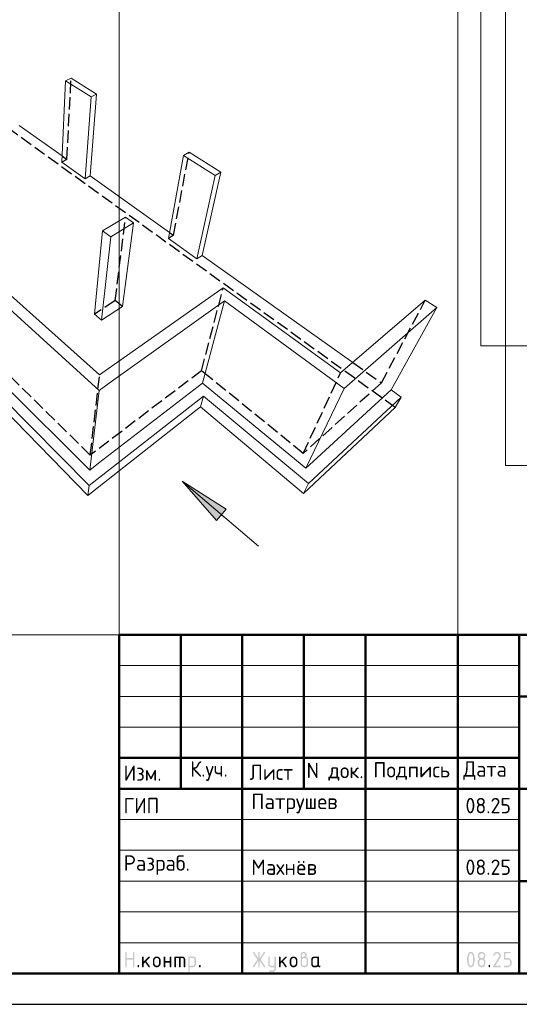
# Model space of a CAD drawing. Header units: millimetres. Extents: x 0 to 42000, y 0 to 29700.
# Tile 8 of 13: x 21385 to 29500, y 0 to 15986. Entities that reach past the tile are written whole.
import ezdxf

# ---------------------------------------------------------------- set-up
doc = ezdxf.new("R2010")
doc.units = ezdxf.units.MM
doc.linetypes.add('______2', pattern=[270, 200, -70])
for name, color, linetype, lineweight in [('Standard', 7, 'Continuous', 25), ('Позиционная метка линия выноска', 7, 'Continuous', 13), ('Примечания', 7, 'Continuous', 13)]:
    doc.layers.add(name, color=color, linetype=linetype, lineweight=lineweight)
doc.styles.add('ISOCPEUR', font='txt')

msp = doc.modelspace()

# ---------------------------------------------------------------- hatches: boundary and pattern name
at = {"layer": 'Standard', "linetype": 'Continuous', "lineweight": 25, "transparency": 33554687}
for points in [[(23099, 614), (23099, 839), (23099, 840), (23099, 842), (23099, 843), (23100, 844), (23100, 845), (23101, 846), (23101, 847), (23102, 848), (23103, 849), (23104, 850), (23105, 850), (23106, 851), (23107, 851), (23109, 851), (23110, 851), (23112, 851), (23113, 851), (23115, 851), (23116, 851), (23117, 851), (23118, 850), (23119, 850), (23120, 849), (23121, 848), (23122, 847), (23122, 846), (23123, 845), (23123, 844), (23124, 843), (23124, 842), (23124, 840), (23124, 839), (23124, 751), (23224, 751), (23224, 839), (23224, 840), (23224, 842), (23224, 843), (23225, 844), (23225, 845), (23226, 846), (23226, 847), (23227, 848), (23228, 849), (23229, 850), (23230, 850), (23231, 851), (23232, 851), (23233, 851), (23235, 851), (23236, 851), (23238, 851), (23239, 851), (23241, 851), (23242, 851), (23243, 850), (23244, 850), (23245, 849), (23246, 848), (23247, 847), (23247, 846), (23248, 845), (23248, 844), (23249, 843), (23249, 842), (23249, 840), (23249, 839), (23249, 614), (23249, 612), (23249, 611), (23249, 609), (23248, 608), (23248, 607), (23247, 606), (23247, 605), (23246, 604), (23245, 604), (23244, 603), (23243, 602), (23242, 602), (23241, 602), (23239, 601), (23238, 601), (23236, 601), (23235, 601), (23233, 601), (23232, 602), (23231, 602), (23230, 602), (23229, 603), (23228, 604), (23227, 604), (23226, 605), (23226, 606), (23225, 607), (23225, 608), (23224, 609), (23224, 611), (23224, 612), (23224, 614), (23224, 726), (23124, 726), (23124, 614), (23124, 612), (23124, 611), (23124, 609), (23123, 608), (23123, 607), (23122, 606), (23122, 605), (23121, 604), (23120, 604), (23119, 603), (23118, 602), (23117, 602), (23116, 602), (23115, 601), (23113, 601), (23112, 601), (23110, 601), (23109, 601), (23107, 602), (23106, 602), (23105, 602), (23104, 603), (23103, 604), (23102, 604), (23101, 605), (23101, 606), (23100, 607), (23100, 608), (23099, 609), (23099, 611), (23099, 612)], [(25259, 704), (25194, 607), (25193, 605), (25192, 604), (25191, 603), (25190, 603), (25188, 602), (25187, 602), (25185, 601), (25183, 601), (25182, 601), (25180, 601), (25179, 602), (25178, 602), (25177, 603), (25176, 603), (25175, 604), (25174, 605), (25173, 605), (25173, 606), (25172, 607), (25172, 609), (25171, 610), (25171, 611), (25171, 613), (25171, 614), (25171, 616), (25172, 618), (25172, 619), (25173, 621), (25243, 726), (25173, 832), (25172, 833), (25172, 835), (25171, 837), (25171, 838), (25171, 840), (25171, 841), (25171, 843), (25172, 844), (25172, 845), (25173, 846), (25173, 847), (25174, 848), (25175, 849), (25176, 849), (25177, 850), (25178, 850), (25179, 851), (25181, 851), (25182, 851), (25184, 851), (25185, 851), (25187, 851), (25188, 851), (25189, 850), (25191, 849), (25192, 848), (25193, 847), (25194, 846), (25259, 749), (25259, 839), (25259, 840), (25259, 842), (25259, 843), (25259, 844), (25260, 845), (25260, 846), (25261, 847), (25262, 848), (25262, 849), (25263, 850), (25264, 850), (25266, 851), (25267, 851), (25268, 851), (25269, 851), (25271, 851), (25273, 851), (25274, 851), (25275, 851), (25277, 851), (25278, 850), (25279, 850), (25280, 849), (25280, 848), (25281, 847), (25282, 846), (25282, 845), (25283, 844), (25283, 843), (25283, 842), (25284, 840), (25284, 839), (25284, 749), (25348, 846), (25349, 847), (25350, 848), (25351, 849), (25353, 850), (25354, 851), (25356, 851), (25357, 851), (25359, 851), (25360, 851), (25361, 851), (25362, 851), (25363, 850), (25365, 850), (25366, 849), (25367, 848), (25367, 847), (25368, 847), (25369, 846), (25370, 845), (25370, 843), (25371, 842), (25371, 841), (25371, 840), (25371, 839), (25371, 837), (25371, 835), (25370, 833), (25369, 832), (25299, 726), (25369, 621), (25370, 619), (25371, 617), (25371, 616), (25371, 614), (25371, 613), (25371, 611), (25371, 610), (25370, 609), (25370, 608), (25369, 607), (25368, 606), (25368, 605), (25367, 604), (25366, 603), (25365, 603), (25364, 602), (25363, 602), (25361, 602), (25360, 601), (25359, 601), (25357, 601), (25356, 602), (25354, 602), (25353, 603), (25351, 603), (25350, 604), (25349, 605), (25348, 607), (25284, 704), (25284, 614), (25284, 612), (25283, 611), (25283, 609), (25283, 608), (25282, 607), (25282, 606), (25281, 605), (25280, 604), (25280, 604), (25279, 603), (25278, 602), (25277, 602), (25275, 602), (25274, 601), (25273, 601), (25271, 601), (25269, 601), (25268, 601), (25267, 602), (25266, 602), (25264, 602), (25263, 603), (25262, 604), (25262, 604), (25261, 605), (25260, 606), (25260, 607), (25259, 608), (25259, 609), (25259, 611), (25259, 612), (25259, 614)], [(29137, 851), (29140, 851), (29144, 851), (29147, 851), (29150, 850), (29153, 850), (29156, 849), (29158, 848), (29161, 847), (29164, 846), (29167, 844), (29169, 843), (29172, 841), (29174, 839), (29177, 837), (29179, 835), (29181, 833), (29184, 831), (29186, 828), (29188, 826), (29189, 823), (29191, 821), (29193, 818), (29194, 816), (29195, 813), (29196, 810), (29197, 807), (29198, 804), (29198, 801), (29199, 798), (29199, 795), (29200, 792), (29200, 789), (29200, 784), (29199, 780), (29198, 775), (29197, 771), (29195, 766), (29193, 762), (29191, 757), (29188, 753), (29110, 626), (29187, 626), (29189, 626), (29190, 626), (29191, 626), (29193, 626), (29194, 625), (29195, 625), (29196, 624), (29197, 623), (29197, 622), (29198, 621), (29198, 620), (29199, 619), (29199, 618), (29199, 617), (29200, 615), (29200, 614), (29200, 612), (29199, 611), (29199, 610), (29199, 608), (29198, 607), (29198, 606), (29197, 605), (29197, 604), (29196, 604), (29195, 603), (29194, 602), (29193, 602), (29191, 602), (29190, 601), (29189, 601), (29187, 601), (29087, 601), (29086, 601), (29084, 601), (29083, 602), (29082, 602), (29081, 602), (29080, 603), (29079, 604), (29078, 604), (29077, 605), (29076, 606), (29076, 607), (29075, 608), (29075, 609), (29075, 611), (29075, 612), (29075, 614), (29075, 616), (29075, 617), (29076, 619), (29077, 621), (29168, 768), (29170, 771), (29171, 773), (29172, 776), (29173, 778), (29174, 781), (29174, 783), (29175, 786), (29175, 789), (29175, 793), (29174, 796), (29173, 800), (29172, 803), (29171, 806), (29168, 809), (29166, 813), (29164, 815), (29161, 818), (29158, 820), (29155, 822), (29152, 823), (29148, 825), (29145, 826), (29141, 826), (29137, 826), (29135, 826), (29132, 826), (29129, 825), (29127, 824), (29124, 823), (29122, 822), (29119, 820), (29117, 818), (29114, 816), (29112, 814), (29110, 812), (29107, 809), (29105, 806), (29103, 802), (29100, 799), (29098, 795), (29097, 793), (29096, 792), (29095, 791), (29094, 790), (29092, 790), (29091, 789), (29089, 789), (29087, 789), (29086, 789), (29084, 789), (29083, 789), (29082, 790), (29081, 790), (29080, 791), (29079, 791), (29078, 792), (29077, 793), (29076, 794), (29076, 795), (29075, 796), (29075, 797), (29075, 798), (29075, 800), (29075, 801), (29075, 803), (29075, 804), (29075, 805), (29076, 806), (29079, 812), (29082, 817), (29085, 822), (29088, 826), (29092, 830), (29095, 834), (29099, 837), (29103, 840), (29107, 843), (29111, 845), (29115, 847), (29119, 848), (29123, 850), (29128, 851), (29132, 851)], [(29250, 739), (29250, 839), (29250, 840), (29250, 842), (29250, 843), (29250, 844), (29251, 845), (29251, 846), (29252, 847), (29253, 848), (29253, 849), (29254, 850), (29255, 850), (29257, 851), (29258, 851), (29259, 851), (29261, 851), (29262, 851), (29349, 851), (29351, 851), (29352, 851), (29354, 851), (29355, 851), (29356, 850), (29357, 850), (29358, 849), (29359, 848), (29359, 847), (29360, 846), (29361, 845), (29361, 844), (29361, 843), (29362, 842), (29362, 840), (29362, 839), (29362, 837), (29362, 836), (29361, 834), (29361, 833), (29361, 832), (29360, 831), (29359, 830), (29359, 829), (29358, 829), (29357, 828), (29356, 827), (29355, 827), (29354, 827), (29352, 826), (29351, 826), (29349, 826), (29275, 826), (29275, 751), (29312, 751), (29315, 751), (29318, 751), (29322, 751), (29324, 750), (29327, 750), (29330, 749), (29333, 748), (29336, 747), (29339, 746), (29341, 744), (29344, 743), (29347, 741), (29349, 739), (29351, 737), (29354, 735), (29356, 733), (29358, 731), (29360, 728), (29362, 726), (29364, 723), (29366, 721), (29367, 718), (29369, 715), (29370, 713), (29371, 710), (29372, 707), (29373, 704), (29373, 701), (29374, 698), (29374, 695), (29374, 692), (29374, 689), (29374, 664), (29374, 661), (29374, 657), (29374, 654), (29373, 651), (29373, 648), (29372, 645), (29371, 643), (29370, 640), (29369, 637), (29367, 634), (29366, 632), (29364, 629), (29362, 627), (29360, 624), (29358, 622), (29356, 620), (29354, 617), (29351, 615), (29349, 613), (29346, 612), (29344, 610), (29341, 608), (29339, 607), (29336, 606), (29333, 605), (29330, 604), (29327, 603), (29324, 602), (29321, 602), (29318, 602), (29315, 601), (29312, 601), (29262, 601), (29261, 601), (29259, 601), (29258, 602), (29257, 602), (29255, 602), (29254, 603), (29253, 604), (29253, 604), (29252, 605), (29251, 606), (29251, 607), (29250, 608), (29250, 610), (29250, 611), (29250, 612), (29250, 614), (29250, 615), (29250, 617), (29250, 618), (29250, 619), (29251, 620), (29251, 621), (29252, 622), (29253, 623), (29253, 624), (29254, 625), (29255, 625), (29257, 626), (29258, 626), (29259, 626), (29261, 626), (29262, 626), (29312, 626), (29316, 626), (29319, 627), (29323, 628), (29326, 629), (29330, 630), (29333, 632), (29336, 634), (29338, 637), (29341, 640), (29343, 643), (29345, 646), (29347, 649), (29348, 653), (29349, 656), (29349, 660), (29349, 664), (29349, 689), (29349, 693), (29349, 696), (29348, 700), (29347, 703), (29345, 707), (29343, 710), (29341, 713), (29338, 715), (29336, 718), (29333, 720), (29330, 722), (29326, 724), (29323, 725), (29319, 726), (29316, 726), (29312, 726), (29262, 726), (29261, 726), (29259, 726), (29258, 727), (29257, 727), (29255, 727), (29254, 728), (29253, 729), (29253, 729), (29252, 730), (29251, 731), (29251, 732), (29250, 733), (29250, 734), (29250, 736), (29250, 737)], [(23399, 694), (23478, 773), (23478, 773), (23479, 774), (23480, 775), (23482, 775), (23483, 776), (23484, 776), (23485, 776), (23486, 776), (23488, 776), (23489, 776), (23491, 776), (23492, 775), (23493, 775), (23494, 774), (23495, 774), (23496, 773), (23497, 772), (23497, 771), (23498, 770), (23498, 769), (23499, 768), (23499, 767), (23499, 765), (23499, 764), (23499, 762), (23499, 761), (23498, 760), (23498, 759), (23497, 758), (23497, 757), (23496, 756), (23495, 755), (23440, 700), (23496, 621), (23498, 619), (23498, 617), (23499, 616), (23499, 614), (23499, 612), (23499, 611), (23499, 609), (23498, 608), (23498, 607), (23497, 606), (23497, 605), (23496, 604), (23495, 604), (23494, 603), (23493, 602), (23492, 602), (23491, 602), (23489, 601), (23488, 601), (23486, 601), (23485, 601), (23483, 602), (23482, 602), (23480, 603), (23479, 603), (23478, 604), (23477, 605), (23476, 607), (23422, 682), (23399, 659), (23399, 614), (23399, 612), (23399, 611), (23399, 609), (23398, 608), (23398, 607), (23397, 606), (23397, 605), (23396, 604), (23395, 604), (23394, 603), (23393, 602), (23392, 602), (23391, 602), (23389, 601), (23388, 601), (23386, 601), (23385, 601), (23383, 601), (23382, 602), (23381, 602), (23380, 602), (23379, 603), (23378, 604), (23377, 604), (23376, 605), (23376, 606), (23375, 607), (23375, 608), (23374, 609), (23374, 611), (23374, 612), (23374, 614), (23374, 764), (23374, 765), (23374, 767), (23374, 768), (23375, 769), (23375, 770), (23376, 771), (23376, 772), (23377, 773), (23378, 774), (23379, 774), (23380, 775), (23381, 775), (23382, 776), (23383, 776), (23385, 776), (23386, 776), (23388, 776), (23389, 776), (23391, 776), (23392, 775), (23393, 775), (23394, 774), (23395, 774), (23396, 773), (23397, 772), (23397, 771), (23398, 770), (23398, 769), (23399, 768), (23399, 767), (23399, 765), (23399, 764)], [(23749, 676), (23749, 614), (23749, 612), (23748, 611), (23748, 609), (23748, 608), (23747, 607), (23747, 606), (23746, 605), (23746, 604), (23745, 604), (23744, 603), (23743, 602), (23742, 602), (23740, 602), (23739, 601), (23738, 601), (23736, 601), (23735, 601), (23733, 601), (23732, 602), (23731, 602), (23729, 602), (23729, 603), (23728, 604), (23727, 604), (23726, 605), (23725, 606), (23725, 607), (23724, 608), (23724, 609), (23724, 611), (23724, 612), (23724, 614), (23724, 764), (23724, 765), (23724, 767), (23724, 768), (23724, 769), (23725, 770), (23725, 771), (23726, 772), (23727, 773), (23728, 774), (23729, 774), (23729, 775), (23731, 775), (23732, 776), (23733, 776), (23735, 776), (23736, 776), (23738, 776), (23739, 776), (23740, 776), (23742, 775), (23743, 775), (23744, 774), (23745, 774), (23746, 773), (23746, 772), (23747, 771), (23747, 770), (23748, 769), (23748, 768), (23748, 767), (23749, 765), (23749, 764), (23749, 701), (23823, 701), (23823, 764), (23823, 765), (23824, 767), (23824, 768), (23824, 769), (23825, 770), (23825, 771), (23826, 772), (23826, 773), (23827, 774), (23828, 774), (23829, 775), (23830, 775), (23832, 776), (23833, 776), (23834, 776), (23836, 776), (23837, 776), (23839, 776), (23840, 776), (23841, 775), (23843, 775), (23843, 774), (23844, 774), (23845, 773), (23846, 772), (23847, 771), (23847, 770), (23848, 769), (23848, 768), (23848, 767), (23848, 765), (23848, 764), (23848, 614), (23848, 612), (23848, 611), (23848, 609), (23848, 608), (23847, 607), (23847, 606), (23846, 605), (23845, 604), (23844, 604), (23843, 603), (23843, 602), (23841, 602), (23840, 602), (23839, 601), (23837, 601), (23836, 601), (23834, 601), (23833, 601), (23832, 602), (23830, 602), (23829, 602), (23828, 603), (23827, 604), (23826, 604), (23826, 605), (23825, 606), (23825, 607), (23824, 608), (23824, 609), (23824, 611), (23823, 612), (23823, 614), (23823, 676)], [(23911, 776), (24023, 776), (24026, 776), (24028, 776), (24031, 776), (24033, 775), (24036, 775), (24038, 774), (24040, 773), (24043, 773), (24045, 772), (24047, 770), (24049, 769), (24051, 768), (24053, 767), (24055, 765), (24057, 763), (24059, 762), (24061, 760), (24062, 758), (24064, 756), (24065, 754), (24067, 752), (24068, 750), (24069, 748), (24070, 745), (24071, 743), (24071, 741), (24072, 739), (24072, 736), (24073, 734), (24073, 731), (24073, 729), (24073, 726), (24073, 614), (24073, 612), (24073, 611), (24073, 609), (24073, 608), (24072, 607), (24072, 606), (24071, 605), (24070, 604), (24069, 604), (24068, 603), (24067, 602), (24066, 602), (24065, 602), (24064, 601), (24062, 601), (24061, 601), (24059, 601), (24058, 601), (24057, 602), (24055, 602), (24054, 602), (24053, 603), (24052, 604), (24051, 604), (24051, 605), (24050, 606), (24049, 607), (24049, 608), (24049, 609), (24048, 611), (24048, 612), (24048, 614), (24048, 726), (24048, 729), (24048, 731), (24047, 734), (24046, 736), (24046, 738), (24044, 740), (24043, 742), (24041, 744), (24039, 746), (24037, 747), (24035, 748), (24033, 749), (24031, 750), (24028, 751), (24026, 751), (24023, 751), (23998, 751), (23998, 614), (23998, 612), (23998, 611), (23998, 609), (23998, 608), (23997, 607), (23997, 606), (23996, 605), (23995, 604), (23995, 604), (23994, 603), (23993, 602), (23991, 602), (23990, 602), (23989, 601), (23987, 601), (23986, 601), (23984, 601), (23983, 601), (23982, 602), (23980, 602), (23979, 602), (23978, 603), (23977, 604), (23977, 604), (23976, 605), (23975, 606), (23975, 607), (23974, 608), (23974, 609), (23974, 611), (23973, 612), (23973, 614), (23973, 751), (23924, 751), (23924, 614), (23924, 612), (23923, 611), (23923, 609), (23923, 608), (23922, 607), (23922, 606), (23921, 605), (23920, 604), (23920, 604), (23919, 603), (23918, 602), (23916, 602), (23915, 602), (23914, 601), (23913, 601), (23911, 601), (23909, 601), (23908, 601), (23907, 602), (23906, 602), (23904, 602), (23903, 603), (23902, 604), (23902, 604), (23901, 605), (23900, 606), (23900, 607), (23899, 608), (23899, 609), (23899, 611), (23898, 612), (23898, 614), (23898, 764), (23898, 765), (23899, 767), (23899, 768), (23899, 769), (23900, 770), (23900, 771), (23901, 772), (23902, 773), (23902, 774), (23903, 774), (23904, 775), (23906, 775), (23907, 776), (23908, 776), (23909, 776)], [(25521, 576), (25521, 601), (25471, 601), (25468, 601), (25466, 602), (25463, 602), (25461, 602), (25458, 603), (25456, 603), (25454, 604), (25452, 605), (25449, 606), (25447, 607), (25445, 608), (25443, 609), (25441, 611), (25439, 612), (25437, 614), (25436, 616), (25434, 618), (25432, 620), (25431, 622), (25429, 624), (25428, 626), (25427, 628), (25426, 630), (25425, 632), (25424, 634), (25423, 637), (25422, 639), (25422, 641), (25422, 644), (25421, 646), (25421, 649), (25421, 651), (25421, 764), (25421, 765), (25421, 767), (25421, 768), (25422, 769), (25422, 770), (25423, 771), (25423, 772), (25424, 773), (25425, 774), (25426, 774), (25427, 775), (25428, 775), (25429, 776), (25431, 776), (25432, 776), (25434, 776), (25435, 776), (25437, 776), (25438, 776), (25439, 775), (25440, 775), (25441, 774), (25442, 774), (25443, 773), (25444, 772), (25444, 771), (25445, 770), (25445, 769), (25446, 768), (25446, 767), (25446, 765), (25446, 764), (25446, 651), (25446, 649), (25447, 646), (25447, 644), (25448, 642), (25449, 640), (25450, 638), (25452, 636), (25454, 634), (25455, 632), (25457, 630), (25459, 629), (25462, 628), (25464, 627), (25466, 627), (25468, 626), (25471, 626), (25521, 626), (25521, 764), (25521, 765), (25521, 767), (25521, 768), (25522, 769), (25522, 770), (25523, 771), (25523, 772), (25524, 773), (25525, 774), (25526, 774), (25527, 775), (25528, 775), (25529, 776), (25530, 776), (25532, 776), (25533, 776), (25535, 776), (25536, 776), (25538, 776), (25539, 775), (25540, 775), (25541, 774), (25542, 774), (25543, 773), (25544, 772), (25544, 771), (25545, 770), (25545, 769), (25545, 768), (25546, 767), (25546, 765), (25546, 764), (25546, 576), (25546, 574), (25546, 571), (25545, 569), (25545, 566), (25545, 564), (25544, 562), (25543, 559), (25542, 557), (25541, 555), (25540, 553), (25539, 551), (25538, 549), (25537, 547), (25535, 545), (25533, 543), (25532, 541), (25530, 539), (25528, 538), (25526, 536), (25524, 535), (25522, 533), (25520, 532), (25518, 531), (25516, 530), (25514, 529), (25511, 528), (25509, 528), (25507, 527), (25504, 527), (25502, 527), (25499, 526), (25497, 526), (25446, 526), (25445, 526), (25443, 527), (25442, 527), (25441, 527), (25440, 528), (25439, 528), (25438, 529), (25437, 529), (25436, 530), (25435, 531), (25435, 532), (25434, 533), (25434, 535), (25434, 536), (25434, 537), (25434, 539), (25434, 540), (25434, 541), (25434, 542), (25435, 544), (25435, 545), (25436, 546), (25436, 547), (25437, 548), (25438, 549), (25439, 549), (25440, 550), (25442, 550), (25443, 551), (25444, 551), (25445, 551), (25446, 551), (25496, 551), (25499, 551), (25501, 552), (25503, 552), (25506, 553), (25508, 554), (25510, 555), (25512, 557), (25514, 558), (25515, 560), (25517, 562), (25518, 564), (25519, 566), (25520, 568), (25520, 571), (25521, 573)], [(25621, 694), (25700, 773), (25700, 773), (25701, 774), (25702, 775), (25704, 775), (25705, 776), (25706, 776), (25707, 776), (25708, 776), (25710, 776), (25711, 776), (25713, 776), (25714, 775), (25715, 775), (25716, 774), (25717, 774), (25718, 773), (25719, 772), (25719, 771), (25720, 770), (25720, 769), (25721, 768), (25721, 767), (25721, 765), (25721, 764), (25721, 762), (25721, 761), (25721, 760), (25720, 759), (25720, 758), (25719, 757), (25718, 756), (25717, 755), (25662, 700), (25719, 621), (25720, 619), (25720, 617), (25721, 616), (25721, 614), (25721, 612), (25721, 611), (25721, 609), (25720, 608), (25720, 607), (25719, 606), (25719, 605), (25718, 604), (25717, 604), (25716, 603), (25715, 602), (25714, 602), (25713, 602), (25711, 601), (25710, 601), (25708, 601), (25707, 601), (25705, 602), (25704, 602), (25703, 603), (25701, 603), (25700, 604), (25699, 605), (25698, 607), (25644, 682), (25621, 659), (25621, 614), (25621, 612), (25621, 611), (25621, 609), (25620, 608), (25620, 607), (25619, 606), (25619, 605), (25618, 604), (25617, 604), (25616, 603), (25615, 602), (25614, 602), (25613, 602), (25611, 601), (25610, 601), (25608, 601), (25607, 601), (25606, 601), (25604, 602), (25603, 602), (25602, 602), (25601, 603), (25600, 604), (25599, 604), (25598, 605), (25598, 606), (25597, 607), (25597, 608), (25596, 609), (25596, 611), (25596, 612), (25596, 614), (25596, 764), (25596, 765), (25596, 767), (25596, 768), (25597, 769), (25597, 770), (25598, 771), (25598, 772), (25599, 773), (25600, 774), (25601, 774), (25602, 775), (25603, 775), (25604, 776), (25606, 776), (25607, 776), (25608, 776), (25610, 776), (25611, 776), (25613, 776), (25614, 775), (25615, 775), (25616, 774), (25617, 774), (25618, 773), (25619, 772), (25619, 771), (25620, 770), (25620, 769), (25621, 768), (25621, 767), (25621, 765), (25621, 764)], [(23299, 626), (23299, 628), (23299, 629), (23299, 631), (23300, 632), (23300, 633), (23301, 634), (23301, 635), (23302, 636), (23303, 637), (23304, 637), (23305, 638), (23306, 638), (23307, 638), (23309, 639), (23310, 639), (23312, 639), (23313, 639), (23314, 639), (23316, 638), (23317, 638), (23318, 638), (23319, 637), (23320, 637), (23321, 636), (23322, 635), (23322, 634), (23323, 633), (23323, 632), (23324, 631), (23324, 629), (23324, 628), (23324, 626), (23324, 614), (23324, 612), (23324, 611), (23324, 610), (23323, 608), (23323, 607), (23322, 606), (23322, 605), (23321, 604), (23320, 604), (23319, 603), (23318, 602), (23317, 602), (23316, 602), (23314, 601), (23313, 601), (23312, 601), (23310, 601), (23309, 601), (23307, 602), (23306, 602), (23305, 602), (23304, 603), (23303, 604), (23302, 604), (23301, 605), (23301, 606), (23300, 607), (23300, 608), (23299, 610), (23299, 611), (23299, 612), (23299, 614)], [(24298, 626), (24298, 628), (24298, 629), (24299, 631), (24299, 632), (24299, 633), (24300, 634), (24301, 635), (24301, 636), (24302, 637), (24303, 637), (24304, 638), (24305, 638), (24307, 638), (24308, 639), (24309, 639), (24311, 639), (24312, 639), (24314, 639), (24315, 638), (24316, 638), (24317, 638), (24318, 637), (24319, 637), (24320, 636), (24321, 635), (24322, 634), (24322, 633), (24323, 632), (24323, 631), (24323, 629), (24323, 628), (24323, 626), (24323, 614), (24323, 612), (24323, 611), (24323, 610), (24323, 608), (24322, 607), (24322, 606), (24321, 605), (24320, 604), (24319, 604), (24318, 603), (24317, 602), (24316, 602), (24315, 602), (24314, 601), (24312, 601), (24311, 601), (24309, 601), (24308, 601), (24307, 602), (24305, 602), (24304, 602), (24303, 603), (24302, 604), (24301, 604), (24301, 605), (24300, 606), (24299, 607), (24299, 608), (24299, 610), (24298, 611), (24298, 612), (24298, 614)], [(29000, 626), (29000, 628), (29000, 629), (29000, 631), (29001, 632), (29001, 633), (29002, 634), (29002, 635), (29003, 636), (29004, 637), (29005, 637), (29006, 638), (29007, 638), (29008, 638), (29009, 639), (29011, 639), (29012, 639), (29014, 639), (29015, 639), (29017, 638), (29018, 638), (29019, 638), (29020, 637), (29021, 637), (29022, 636), (29023, 635), (29023, 634), (29024, 633), (29024, 632), (29024, 631), (29025, 629), (29025, 628), (29025, 626), (29025, 614), (29025, 612), (29025, 611), (29024, 610), (29024, 608), (29024, 607), (29023, 606), (29023, 605), (29022, 604), (29021, 604), (29020, 603), (29019, 602), (29018, 602), (29017, 602), (29015, 601), (29014, 601), (29012, 601), (29011, 601), (29009, 601), (29008, 602), (29007, 602), (29006, 602), (29005, 603), (29004, 604), (29003, 604), (29002, 605), (29002, 606), (29001, 607), (29001, 608), (29000, 610), (29000, 611), (29000, 612), (29000, 614)]]:
    msp.add_hatch(color=7, dxfattribs=at).paths.add_polyline_path(points, flags=16)
h = msp.add_hatch(color=7, dxfattribs=at)
h.paths.add_polyline_path([(25971, 764), (25975, 767), (25979, 769), (25982, 772), (25986, 773), (25990, 775), (25993, 775), (25997, 776), (26000, 776), (26002, 776), (26004, 777), (26006, 777), (26007, 778), (26009, 779), (26011, 781), (26013, 783), (26014, 785), (26016, 787), (26017, 789), (26018, 791), (26019, 793), (26020, 795), (26020, 797), (26021, 799), (26021, 801), (26021, 804), (26020, 806), (26020, 809), (26019, 811), (26018, 813), (26017, 815), (26015, 817), (26014, 819), (26012, 821), (26010, 822), (26008, 824), (26005, 824), (26003, 825), (26001, 826), (25998, 826), (25996, 826), (25993, 826), (25991, 826), (25988, 825), (25986, 824), (25984, 823), (25982, 822), (25980, 821), (25978, 819), (25976, 817), (25975, 815), (25973, 813), (25973, 811), (25972, 809), (25971, 806), (25971, 804), (25971, 801)])
h.paths.add_polyline_path([(26033, 771), (26037, 769), (26041, 767), (26045, 765), (26048, 762), (26052, 759), (26055, 756), (26058, 752), (26060, 748), (26063, 744), (26065, 740), (26067, 736), (26068, 732), (26069, 727), (26070, 723), (26070, 718), (26070, 714), (26070, 664), (26070, 661), (26070, 657), (26070, 654), (26069, 651), (26069, 648), (26068, 645), (26067, 642), (26066, 640), (26065, 637), (26063, 634), (26062, 632), (26060, 629), (26058, 627), (26056, 624), (26054, 622), (26052, 619), (26050, 617), (26048, 615), (26045, 613), (26043, 612), (26040, 610), (26037, 608), (26035, 607), (26032, 606), (26029, 605), (26026, 604), (26024, 603), (26021, 602), (26018, 602), (26014, 602), (26011, 601), (26008, 601), (26005, 601), (26002, 602), (25999, 602), (25996, 602), (25993, 603), (25990, 604), (25987, 605), (25984, 606), (25981, 607), (25979, 608), (25976, 610), (25973, 612), (25971, 613), (25968, 615), (25966, 617), (25964, 620), (25962, 622), (25960, 624), (25958, 627), (25956, 629), (25954, 632), (25953, 634), (25951, 637), (25950, 640), (25949, 643), (25948, 645), (25947, 648), (25947, 651), (25946, 654), (25946, 657), (25946, 661), (25946, 664), (25946, 801), (25946, 804), (25946, 806), (25946, 809), (25947, 811), (25947, 814), (25948, 816), (25948, 818), (25949, 821), (25950, 823), (25951, 825), (25953, 827), (25954, 829), (25955, 831), (25957, 833), (25958, 835), (25960, 837), (25962, 839), (25964, 840), (25966, 842), (25968, 843), (25970, 845), (25972, 846), (25974, 847), (25976, 848), (25979, 849), (25981, 849), (25983, 850), (25986, 850), (25988, 851), (25990, 851), (25993, 851), (25996, 851), (25998, 851), (26001, 851), (26003, 851), (26006, 850), (26008, 850), (26010, 849), (26013, 849), (26015, 848), (26017, 847), (26019, 846), (26021, 844), (26023, 843), (26025, 842), (26027, 840), (26029, 839), (26031, 837), (26033, 835), (26034, 833), (26036, 831), (26037, 829), (26039, 827), (26040, 825), (26041, 823), (26042, 821), (26043, 818), (26043, 816), (26044, 814), (26045, 811), (26045, 809), (26045, 806), (26045, 804), (26045, 801), (26045, 797), (26045, 792), (26044, 788), (26042, 784), (26041, 781), (26038, 777), (26036, 774)], flags=16)
h.paths.add_polyline_path([(26045, 664), (26045, 714), (26045, 718), (26045, 721), (26044, 725), (26043, 728), (26041, 732), (26039, 735), (26037, 738), (26035, 740), (26032, 743), (26029, 745), (26026, 747), (26023, 749), (26019, 750), (26016, 751), (26012, 751), (26008, 751), (26004, 751), (26001, 751), (25997, 750), (25994, 749), (25990, 747), (25987, 745), (25984, 743), (25982, 740), (25979, 738), (25977, 735), (25975, 732), (25973, 728), (25972, 725), (25971, 721), (25971, 718), (25971, 714), (25971, 664), (25971, 660), (25971, 656), (25972, 653), (25973, 649), (25975, 646), (25977, 643), (25979, 640), (25982, 637), (25984, 634), (25987, 632), (25990, 630), (25994, 629), (25997, 628), (26001, 627), (26004, 626), (26008, 626), (26012, 626), (26016, 627), (26019, 628), (26023, 629), (26026, 630), (26029, 633), (26032, 635), (26035, 637), (26037, 640), (26039, 643), (26041, 646), (26043, 649), (26044, 653), (26045, 656), (26045, 660)])
h = msp.add_hatch(color=7, dxfattribs=at)
h.paths.add_polyline_path([(28750, 726), (28750, 734), (28749, 742), (28749, 749), (28748, 756), (28747, 764), (28746, 771), (28745, 778), (28743, 785), (28742, 790), (28741, 795), (28739, 799), (28738, 803), (28736, 807), (28734, 810), (28732, 813), (28731, 816), (28729, 818), (28727, 820), (28724, 822), (28722, 824), (28720, 825), (28718, 826), (28715, 826), (28712, 826), (28710, 826), (28708, 826), (28705, 825), (28703, 824), (28701, 822), (28699, 820), (28696, 818), (28695, 816), (28693, 813), (28691, 810), (28689, 807), (28688, 803), (28686, 799), (28685, 794), (28683, 790), (28682, 785), (28680, 778), (28679, 770), (28678, 763), (28677, 756), (28676, 749), (28676, 741), (28675, 734), (28675, 726), (28675, 719), (28676, 711), (28676, 704), (28677, 696), (28678, 689), (28679, 682), (28680, 675), (28682, 668), (28683, 663), (28684, 658), (28686, 654), (28687, 650), (28689, 646), (28691, 643), (28693, 639), (28694, 637), (28696, 634), (28698, 632), (28701, 630), (28703, 629), (28705, 628), (28707, 627), (28710, 626), (28712, 626), (28715, 626), (28718, 627), (28720, 628), (28722, 629), (28724, 630), (28727, 632), (28729, 634), (28731, 637), (28732, 639), (28734, 643), (28736, 646), (28738, 650), (28739, 654), (28741, 658), (28742, 663), (28743, 668), (28745, 675), (28746, 682), (28747, 689), (28748, 696), (28749, 704), (28749, 711), (28750, 719)])
h.paths.add_polyline_path([(28775, 726), (28775, 721), (28775, 715), (28775, 710), (28774, 705), (28774, 699), (28773, 694), (28773, 689), (28772, 685), (28771, 680), (28771, 675), (28770, 671), (28769, 666), (28768, 662), (28766, 657), (28765, 653), (28764, 649), (28762, 643), (28760, 638), (28757, 633), (28755, 628), (28752, 624), (28749, 620), (28746, 616), (28743, 613), (28740, 610), (28736, 608), (28733, 606), (28729, 604), (28725, 603), (28721, 602), (28717, 601), (28712, 601), (28708, 601), (28704, 602), (28700, 603), (28696, 604), (28692, 606), (28689, 608), (28685, 610), (28682, 613), (28679, 616), (28676, 620), (28673, 624), (28670, 628), (28668, 632), (28665, 638), (28663, 643), (28661, 649), (28660, 653), (28658, 657), (28657, 661), (28656, 666), (28655, 670), (28654, 675), (28654, 680), (28653, 684), (28652, 689), (28652, 694), (28651, 699), (28651, 705), (28650, 710), (28650, 715), (28650, 721), (28650, 726), (28650, 732), (28650, 737), (28650, 743), (28651, 748), (28651, 753), (28652, 758), (28652, 763), (28653, 768), (28654, 773), (28654, 778), (28655, 782), (28656, 787), (28657, 791), (28658, 795), (28660, 800), (28661, 804), (28663, 810), (28665, 815), (28668, 820), (28670, 825), (28673, 829), (28676, 833), (28679, 836), (28682, 839), (28685, 842), (28689, 845), (28692, 847), (28696, 848), (28700, 850), (28704, 851), (28708, 851), (28712, 851), (28717, 851), (28721, 851), (28725, 850), (28729, 848), (28733, 847), (28736, 845), (28740, 842), (28743, 839), (28746, 836), (28749, 833), (28752, 829), (28755, 824), (28757, 820), (28760, 815), (28762, 810), (28764, 804), (28765, 799), (28766, 795), (28768, 791), (28769, 787), (28770, 782), (28771, 777), (28771, 773), (28772, 768), (28773, 763), (28773, 758), (28774, 753), (28774, 748), (28775, 743), (28775, 737), (28775, 732)], flags=16)
h = msp.add_hatch(color=7, dxfattribs=at)
h.paths.add_polyline_path([(28887, 626), (28891, 626), (28895, 627), (28898, 628), (28902, 629), (28905, 630), (28908, 632), (28911, 634), (28914, 637), (28917, 640), (28919, 643), (28921, 646), (28922, 649), (28923, 653), (28924, 656), (28925, 660), (28925, 664), (28925, 689), (28925, 693), (28924, 696), (28923, 700), (28922, 703), (28921, 707), (28919, 710), (28916, 713), (28914, 715), (28911, 718), (28908, 720), (28905, 722), (28902, 724), (28898, 725), (28895, 726), (28891, 726), (28887, 726), (28883, 726), (28880, 726), (28876, 725), (28873, 724), (28870, 722), (28867, 720), (28864, 718), (28861, 715), (28858, 713), (28856, 710), (28854, 707), (28853, 703), (28851, 700), (28851, 696), (28850, 693), (28850, 689), (28850, 664), (28850, 660), (28851, 656), (28851, 653), (28853, 649), (28854, 646), (28856, 643), (28858, 640), (28861, 637), (28864, 634), (28867, 632), (28870, 630), (28873, 629), (28876, 628), (28880, 627), (28883, 626)])
h.paths.add_polyline_path([(28887, 601), (28884, 601), (28881, 602), (28878, 602), (28875, 602), (28872, 603), (28869, 604), (28866, 605), (28863, 606), (28861, 607), (28858, 608), (28855, 610), (28853, 612), (28850, 613), (28848, 615), (28845, 617), (28843, 620), (28841, 622), (28839, 624), (28837, 627), (28835, 629), (28834, 632), (28832, 634), (28831, 637), (28830, 640), (28828, 643), (28828, 645), (28827, 648), (28826, 651), (28826, 654), (28825, 657), (28825, 661), (28825, 664), (28825, 689), (28825, 693), (28825, 696), (28826, 700), (28827, 704), (28827, 707), (28828, 710), (28830, 714), (28831, 717), (28833, 720), (28835, 723), (28837, 726), (28839, 729), (28841, 731), (28844, 734), (28847, 736), (28850, 739), (28847, 741), (28844, 744), (28841, 746), (28839, 749), (28837, 752), (28835, 755), (28833, 758), (28831, 761), (28830, 764), (28828, 767), (28827, 771), (28827, 774), (28826, 778), (28825, 781), (28825, 785), (28825, 789), (28825, 792), (28825, 795), (28826, 798), (28826, 801), (28827, 804), (28828, 807), (28828, 810), (28830, 813), (28831, 816), (28832, 818), (28834, 821), (28835, 823), (28837, 826), (28839, 828), (28841, 831), (28843, 833), (28845, 835), (28848, 837), (28850, 839), (28853, 841), (28855, 843), (28858, 844), (28861, 846), (28863, 847), (28866, 848), (28869, 849), (28872, 850), (28875, 850), (28878, 851), (28881, 851), (28884, 851), (28887, 851), (28891, 851), (28894, 851), (28897, 851), (28900, 850), (28903, 850), (28906, 849), (28909, 848), (28911, 847), (28914, 846), (28917, 844), (28919, 843), (28922, 841), (28924, 839), (28927, 837), (28929, 835), (28932, 833), (28934, 831), (28936, 828), (28938, 826), (28939, 823), (28941, 821), (28943, 818), (28944, 816), (28945, 813), (28946, 810), (28947, 807), (28948, 804), (28949, 801), (28949, 798), (28949, 795), (28950, 792), (28950, 789), (28950, 785), (28949, 781), (28949, 778), (28948, 774), (28947, 771), (28946, 767), (28945, 764), (28943, 761), (28942, 758), (28940, 755), (28938, 752), (28936, 749), (28933, 746), (28931, 744), (28928, 741), (28925, 739), (28929, 735), (28933, 732), (28937, 728), (28939, 724), (28942, 719), (28944, 715), (28946, 710), (28947, 705), (28948, 704), (28948, 702), (28948, 701), (28948, 699), (28949, 697), (28949, 695), (28949, 692), (28949, 690), (28949, 687), (28949, 684), (28950, 681), (28950, 678), (28950, 675), (28950, 671), (28950, 668), (28950, 664), (28950, 661), (28949, 657), (28949, 654), (28949, 651), (28948, 648), (28947, 645), (28946, 643), (28945, 640), (28944, 637), (28943, 634), (28941, 632), (28939, 629), (28938, 627), (28936, 624), (28934, 622), (28932, 620), (28929, 617), (28927, 615), (28924, 613), (28922, 612), (28919, 610), (28917, 608), (28914, 607), (28911, 606), (28909, 605), (28906, 604), (28903, 603), (28900, 602), (28897, 602), (28894, 602), (28891, 601)], flags=16)
h.paths.add_polyline_path([(28887, 751), (28891, 751), (28895, 752), (28898, 753), (28902, 754), (28905, 755), (28908, 757), (28911, 759), (28914, 762), (28917, 765), (28919, 768), (28921, 771), (28922, 774), (28923, 778), (28924, 781), (28925, 785), (28925, 789), (28925, 793), (28924, 796), (28923, 800), (28922, 803), (28921, 806), (28919, 809), (28916, 812), (28914, 815), (28911, 818), (28908, 820), (28905, 822), (28902, 823), (28898, 825), (28895, 826), (28891, 826), (28887, 826), (28883, 826), (28880, 826), (28876, 825), (28873, 823), (28870, 822), (28867, 820), (28864, 818), (28861, 815), (28858, 813), (28856, 810), (28854, 807), (28853, 803), (28851, 800), (28851, 796), (28850, 793), (28850, 789), (28850, 785), (28851, 781), (28851, 778), (28853, 774), (28854, 771), (28856, 768), (28858, 765), (28861, 762), (28864, 759), (28867, 757), (28870, 755), (28873, 754), (28876, 753), (28880, 752), (28883, 751)])
h = msp.add_hatch(color=7, dxfattribs=at)
h.paths.add_polyline_path([(23549, 664), (23549, 714), (23549, 717), (23549, 720), (23549, 723), (23550, 726), (23550, 729), (23551, 732), (23552, 735), (23553, 738), (23554, 740), (23556, 743), (23557, 746), (23559, 748), (23561, 751), (23563, 753), (23565, 756), (23567, 758), (23569, 760), (23572, 762), (23574, 764), (23577, 766), (23579, 768), (23582, 769), (23584, 770), (23587, 772), (23590, 773), (23593, 774), (23596, 774), (23599, 775), (23602, 776), (23605, 776), (23608, 776), (23611, 776), (23614, 776), (23618, 776), (23621, 776), (23624, 775), (23627, 774), (23630, 774), (23633, 773), (23635, 772), (23638, 770), (23641, 769), (23643, 768), (23646, 766), (23648, 764), (23651, 762), (23653, 760), (23655, 758), (23658, 756), (23660, 753), (23662, 751), (23663, 749), (23665, 746), (23666, 743), (23668, 741), (23669, 738), (23670, 735), (23671, 732), (23672, 729), (23672, 726), (23673, 723), (23673, 720), (23674, 717), (23674, 714), (23674, 664), (23674, 660), (23673, 657), (23673, 654), (23672, 651), (23672, 648), (23671, 645), (23670, 642), (23669, 640), (23668, 637), (23666, 634), (23665, 632), (23663, 629), (23662, 627), (23660, 624), (23658, 622), (23655, 620), (23653, 617), (23651, 615), (23648, 613), (23646, 612), (23643, 610), (23641, 608), (23638, 607), (23635, 606), (23632, 605), (23629, 604), (23627, 603), (23624, 602), (23621, 602), (23617, 602), (23614, 601), (23611, 601), (23608, 601), (23605, 602), (23602, 602), (23599, 602), (23596, 603), (23593, 604), (23590, 605), (23587, 606), (23584, 607), (23582, 608), (23579, 610), (23577, 612), (23574, 613), (23572, 615), (23569, 617), (23567, 620), (23565, 622), (23563, 624), (23561, 627), (23559, 629), (23557, 632), (23556, 634), (23554, 637), (23553, 640), (23552, 642), (23551, 645), (23550, 648), (23550, 651), (23549, 654), (23549, 657), (23549, 660)], flags=16)
h.paths.add_polyline_path([(23648, 664), (23648, 714), (23648, 718), (23648, 721), (23647, 725), (23646, 728), (23644, 732), (23642, 735), (23640, 738), (23638, 740), (23635, 743), (23632, 745), (23629, 747), (23625, 749), (23622, 750), (23619, 751), (23615, 751), (23611, 751), (23607, 751), (23604, 751), (23600, 750), (23597, 749), (23594, 747), (23590, 745), (23587, 743), (23585, 740), (23582, 738), (23580, 735), (23578, 732), (23577, 728), (23575, 725), (23574, 721), (23574, 718), (23574, 714), (23574, 664), (23574, 660), (23574, 656), (23575, 653), (23577, 649), (23578, 646), (23580, 643), (23582, 640), (23585, 637), (23587, 634), (23590, 632), (23593, 630), (23597, 629), (23600, 628), (23604, 627), (23607, 626), (23611, 626), (23615, 626), (23619, 627), (23622, 628), (23625, 629), (23629, 630), (23632, 633), (23635, 635), (23638, 637), (23640, 640), (23642, 643), (23644, 646), (23646, 649), (23647, 653), (23648, 656), (23648, 660)])
h = msp.add_hatch(color=7, dxfattribs=at)
h.paths.add_polyline_path([(24123, 764), (24123, 765), (24124, 767), (24124, 768), (24124, 769), (24125, 770), (24125, 771), (24126, 772), (24127, 773), (24127, 774), (24128, 774), (24129, 775), (24130, 775), (24132, 776), (24133, 776), (24134, 776), (24136, 776), (24198, 776), (24201, 776), (24203, 776), (24206, 776), (24208, 775), (24211, 775), (24213, 774), (24215, 773), (24218, 773), (24220, 772), (24222, 770), (24224, 769), (24226, 768), (24228, 767), (24230, 765), (24232, 763), (24234, 762), (24236, 760), (24237, 758), (24239, 756), (24240, 754), (24241, 752), (24243, 750), (24244, 748), (24245, 746), (24245, 743), (24246, 741), (24247, 739), (24247, 736), (24248, 734), (24248, 731), (24248, 729), (24248, 726), (24248, 651), (24248, 649), (24248, 646), (24248, 644), (24247, 641), (24247, 639), (24246, 637), (24245, 634), (24245, 632), (24244, 630), (24243, 628), (24241, 626), (24240, 624), (24239, 622), (24237, 620), (24236, 618), (24234, 616), (24232, 614), (24230, 612), (24228, 611), (24226, 609), (24224, 608), (24222, 607), (24220, 606), (24218, 605), (24215, 604), (24213, 603), (24211, 603), (24208, 602), (24206, 602), (24203, 602), (24201, 601), (24198, 601), (24148, 601), (24148, 539), (24148, 537), (24148, 536), (24148, 535), (24148, 533), (24147, 532), (24147, 531), (24146, 530), (24145, 529), (24145, 529), (24144, 528), (24143, 528), (24141, 527), (24140, 527), (24139, 527), (24138, 526), (24136, 526), (24134, 526), (24133, 527), (24132, 527), (24130, 527), (24129, 528), (24128, 528), (24127, 529), (24127, 529), (24126, 530), (24125, 531), (24125, 532), (24124, 533), (24124, 535), (24124, 536), (24123, 537), (24123, 539)], flags=16)
h.paths.add_polyline_path([(24148, 751), (24148, 626), (24198, 626), (24201, 626), (24203, 627), (24206, 627), (24208, 628), (24210, 629), (24212, 630), (24214, 632), (24216, 634), (24218, 635), (24219, 637), (24220, 639), (24221, 642), (24222, 644), (24223, 646), (24223, 649), (24223, 651), (24223, 726), (24223, 729), (24223, 731), (24222, 734), (24221, 736), (24220, 738), (24219, 740), (24218, 742), (24216, 744), (24214, 746), (24212, 747), (24210, 748), (24208, 749), (24206, 750), (24203, 751), (24201, 751), (24198, 751)])
h = msp.add_hatch(color=7, dxfattribs=at)
h.paths.add_polyline_path([(25771, 664), (25771, 714), (25771, 717), (25771, 720), (25771, 723), (25772, 726), (25773, 729), (25773, 732), (25774, 735), (25775, 738), (25777, 740), (25778, 743), (25779, 746), (25781, 748), (25783, 751), (25785, 753), (25787, 756), (25789, 758), (25791, 760), (25794, 762), (25796, 764), (25799, 766), (25801, 768), (25804, 769), (25806, 770), (25809, 772), (25812, 773), (25815, 774), (25818, 774), (25821, 775), (25824, 776), (25827, 776), (25830, 776), (25833, 776), (25836, 776), (25840, 776), (25843, 776), (25846, 775), (25849, 774), (25852, 774), (25855, 773), (25857, 772), (25860, 770), (25863, 769), (25865, 768), (25868, 766), (25871, 764), (25873, 762), (25875, 760), (25878, 758), (25880, 756), (25882, 753), (25884, 751), (25885, 749), (25887, 746), (25889, 743), (25890, 741), (25891, 738), (25892, 735), (25893, 732), (25894, 729), (25894, 726), (25895, 723), (25895, 720), (25896, 717), (25896, 714), (25896, 664), (25896, 660), (25895, 657), (25895, 654), (25894, 651), (25894, 648), (25893, 645), (25892, 642), (25891, 640), (25890, 637), (25888, 634), (25887, 632), (25885, 629), (25884, 627), (25882, 624), (25880, 622), (25877, 620), (25875, 617), (25873, 615), (25870, 613), (25868, 612), (25865, 610), (25863, 608), (25860, 607), (25857, 606), (25854, 605), (25852, 604), (25849, 603), (25846, 602), (25843, 602), (25840, 602), (25836, 601), (25833, 601), (25830, 601), (25827, 602), (25824, 602), (25821, 602), (25818, 603), (25815, 604), (25812, 605), (25809, 606), (25806, 607), (25804, 608), (25801, 610), (25799, 612), (25796, 613), (25794, 615), (25791, 617), (25789, 620), (25787, 622), (25785, 624), (25783, 627), (25781, 629), (25779, 632), (25778, 634), (25777, 637), (25775, 640), (25774, 642), (25773, 645), (25773, 648), (25772, 651), (25771, 654), (25771, 657), (25771, 660)], flags=16)
h.paths.add_polyline_path([(25871, 664), (25871, 714), (25871, 718), (25870, 721), (25869, 725), (25868, 728), (25866, 732), (25864, 735), (25862, 738), (25860, 740), (25857, 743), (25854, 745), (25851, 747), (25848, 749), (25844, 750), (25841, 751), (25837, 751), (25833, 751), (25829, 751), (25826, 751), (25822, 750), (25819, 749), (25816, 747), (25813, 745), (25810, 743), (25807, 740), (25804, 738), (25802, 735), (25800, 732), (25799, 728), (25797, 725), (25797, 721), (25796, 718), (25796, 714), (25796, 664), (25796, 660), (25797, 656), (25797, 653), (25799, 649), (25800, 646), (25802, 643), (25804, 640), (25807, 637), (25809, 634), (25812, 632), (25815, 630), (25819, 629), (25822, 628), (25826, 627), (25829, 626), (25833, 626), (25837, 626), (25841, 627), (25844, 628), (25848, 629), (25851, 630), (25854, 633), (25857, 635), (25860, 637), (25862, 640), (25864, 643), (25866, 646), (25868, 649), (25869, 653), (25870, 656), (25871, 660)])
h = msp.add_hatch(color=7, dxfattribs=at)
h.paths.add_polyline_path([(26220, 751), (26170, 751), (26168, 751), (26165, 751), (26163, 750), (26161, 749), (26159, 748), (26157, 747), (26155, 746), (26153, 744), (26151, 742), (26150, 740), (26148, 738), (26147, 736), (26147, 734), (26146, 731), (26146, 729), (26146, 726), (26146, 651), (26146, 649), (26146, 646), (26147, 644), (26147, 642), (26148, 640), (26150, 638), (26151, 636), (26153, 634), (26155, 632), (26157, 630), (26159, 629), (26161, 628), (26163, 627), (26166, 627), (26168, 626), (26170, 626), (26195, 626), (26198, 626), (26200, 627), (26203, 627), (26205, 628), (26207, 629), (26209, 630), (26211, 632), (26213, 634), (26215, 635), (26216, 637), (26218, 639), (26218, 642), (26219, 644), (26220, 646), (26220, 649), (26220, 651)])
h.paths.add_polyline_path([(26270, 614), (26270, 612), (26270, 611), (26270, 609), (26270, 608), (26269, 607), (26269, 606), (26268, 605), (26267, 604), (26266, 604), (26265, 603), (26264, 602), (26263, 602), (26262, 602), (26261, 601), (26259, 601), (26258, 601), (26253, 601), (26249, 602), (26246, 603), (26242, 605), (26238, 606), (26235, 609), (26232, 611), (26229, 615), (26226, 611), (26222, 609), (26218, 606), (26214, 605), (26210, 603), (26205, 602), (26200, 601), (26195, 601), (26170, 601), (26168, 601), (26165, 602), (26163, 602), (26160, 602), (26158, 603), (26156, 603), (26153, 604), (26151, 605), (26149, 606), (26147, 607), (26145, 608), (26143, 609), (26141, 611), (26139, 612), (26137, 614), (26135, 616), (26133, 618), (26132, 619), (26130, 621), (26129, 623), (26127, 625), (26126, 628), (26125, 630), (26124, 632), (26123, 634), (26123, 636), (26122, 639), (26121, 641), (26121, 644), (26121, 646), (26121, 649), (26121, 651), (26121, 726), (26121, 729), (26121, 731), (26121, 734), (26121, 736), (26122, 739), (26123, 741), (26123, 743), (26124, 746), (26125, 748), (26126, 750), (26127, 752), (26129, 754), (26130, 756), (26132, 758), (26133, 760), (26135, 762), (26137, 763), (26139, 765), (26141, 767), (26143, 768), (26145, 769), (26147, 770), (26149, 772), (26151, 773), (26153, 773), (26156, 774), (26158, 775), (26160, 775), (26163, 776), (26165, 776), (26168, 776), (26170, 776), (26233, 776), (26234, 776), (26236, 776), (26237, 776), (26238, 775), (26239, 775), (26240, 774), (26241, 774), (26242, 773), (26243, 772), (26244, 771), (26244, 770), (26245, 769), (26245, 768), (26245, 767), (26245, 765), (26245, 764), (26245, 639), (26245, 637), (26246, 636), (26246, 634), (26246, 633), (26246, 632), (26247, 631), (26248, 630), (26248, 629), (26249, 629), (26250, 628), (26251, 627), (26252, 627), (26254, 627), (26255, 626), (26256, 626), (26258, 626), (26259, 626), (26261, 626), (26262, 626), (26263, 625), (26264, 625), (26265, 625), (26266, 624), (26267, 623), (26268, 622), (26269, 621), (26269, 620), (26270, 619), (26270, 618), (26270, 617), (26270, 615)], flags=16)
at = {"layer": 'Позиционная метка линия выноска', "linetype": 'Continuous', "lineweight": 13, "transparency": 33554687}
msp.add_hatch(color=7, dxfattribs=at).paths.add_polyline_path([(24584, 7856), (24022, 8492), (24739, 8038)], flags=16)

# ---------------------------------------------------------------- linework, layer by layer
at = {"layer": 'Standard', "color": 7, "linetype": 'Continuous', "lineweight": 18, "transparency": 33554687}
for p, q in [((22220, 15037), (22130, 14995)), ((22634, 14777), (22220, 15037)), ((22069, 13674), (22130, 14995)), ((22130, 14995), (22543, 14733)), ((22446, 13404), (22543, 14733)), ((22529, 13449), (22634, 14777)), ((22543, 14733), (22634, 14777)), ((21378, 14266), (22073, 13773)), ((23801, 12432), (24044, 13783)), ((24136, 13836), (24044, 13783)), ((24044, 13783), (24562, 13456)), ((24654, 13511), (24136, 13836)), ((22069, 13674), (22446, 13404)), ((22446, 13404), (22529, 13449)), ((22529, 13449), (23819, 12533)), ((24264, 12101), (24562, 13456)), ((24348, 12157), (24654, 13511)), ((24562, 13456), (24654, 13511)), ((23105, 12782), (22732, 12560)), ((22863, 12462), (23235, 12687)), ((23052, 11330), (23235, 12687)), ((23235, 12687), (23105, 12782)), ((22598, 11204), (22732, 12560)), ((22732, 12560), (22863, 12462)), ((22714, 11106), (22863, 12462)), ((23801, 12432), (24264, 12101)), ((24264, 12101), (24348, 12157)), ((24348, 12157), (26794, 10420)), ((22683, 10221), (21133, 11608)), ((24690, 11632), (22683, 10221)), ((24846, 11519), (24690, 11632)), ((26597, 10250), (24846, 11519)), ((21102, 11399), (22675, 9967)), ((22837, 10083), (24714, 11424)), ((24354, 10083), (24714, 11424)), ((24714, 11424), (26654, 9998)), ((27973, 11431), (26597, 10250)), ((28158, 11315), (27973, 11431)), ((22598, 11204), (22714, 11106)), ((22714, 11106), (23052, 11330)), ((26786, 10113), (28158, 11315)), ((27420, 9976), (28158, 11315)), ((22667, 8785), (24354, 10083)), ((22675, 9967), (22837, 10083)), ((24354, 10083), (26032, 8704)), ((26654, 9998), (26786, 10113)), ((21134, 10059), (22523, 8674)), ((22523, 8674), (22675, 9967)), ((26032, 8704), (26654, 9998)), ((26152, 8814), (27420, 9976)), ((27420, 9976), (27582, 9860)), ((22513, 8425), (21106, 9849)), ((24370, 9874), (22513, 8425)), ((24370, 9874), (24323, 9703)), ((26075, 8454), (24370, 9874)), ((27582, 9860), (26075, 8454)), ((27582, 9860), (27484, 9690)), ((21110, 9678), (22494, 8263)), ((22494, 8263), (24323, 9703)), ((24323, 9703), (25994, 8293)), ((25994, 8293), (27484, 9690)), ((26032, 8704), (26152, 8814)), ((22523, 8674), (22667, 8785)), ((22513, 8425), (22494, 8263)), ((26075, 8454), (25994, 8293))]:
    msp.add_line(p, q, dxfattribs=at)
at = {"layer": 'Standard', "color": 7, "linetype": 'Continuous', "lineweight": 50, "transparency": 33554687}
for p, q in [((23000, 500), (23000, 6000)), ((23000, 6000), (41500, 6000)), ((24000, 3500), (24000, 6000)), ((25000, 500), (25000, 6000)), ((26000, 3500), (26000, 6000)), ((27000, 500), (27000, 6000)), ((28500, 500), (28500, 6000)), ((29500, 500), (29500, 6000)), ((29500, 5000), (41500, 5000)), ((23000, 4000), (29500, 4000)), ((23000, 4000), (29500, 4000)), ((23000, 3500), (29500, 3500)), ((23000, 3500), (29500, 3500)), ((29500, 3500), (41500, 3500)), ((29500, 2000), (41500, 2000))]:
    msp.add_line(p, q, dxfattribs=at)
at = {"layer": 'Standard', "color": 7, "linetype": 'Continuous', "lineweight": 13, "transparency": 33554687}
for p, q in [((23000, 5500), (29500, 5500)), ((23000, 5000), (29500, 5000)), ((23000, 4500), (29500, 4500)), ((23000, 3000), (29500, 3000)), ((23000, 2500), (29500, 2500)), ((23000, 2500), (29500, 2500)), ((23000, 2000), (29500, 2000)), ((23000, 2000), (29500, 2000)), ((23000, 1500), (29500, 1500)), ((23000, 1000), (29500, 1000))]:
    msp.add_line(p, q, dxfattribs=at)
at = {"layer": 'Standard', "color": 7, "linetype": 'Continuous', "lineweight": 25, "transparency": 33554687}
msp.add_line((23000, 500), (41500, 500), dxfattribs=at)
msp.add_line((23000, 500), (41500, 500), dxfattribs=at)
msp.add_line((23000, 500), (41500, 500), dxfattribs=at)
msp.add_lwpolyline([(0, 0), (42000, 0), (42000, 29700), (0, 29700), (0, 0)], close=True, dxfattribs=at)
at = {"layer": 'Standard', "color": 7, "linetype": 'Continuous', "lineweight": 50, "transparency": 33554687}
msp.add_lwpolyline([(2000, 29200), (41500, 29200), (41500, 500), (2000, 500), (2000, 29200)], close=True, dxfattribs=at)
at = {"layer": 'Standard', "color": 7, "linetype": 'Continuous', "lineweight": 13, "transparency": 33554687}
for points in [[(29911, 29200), (2000, 29200), (2000, 6000), (29911, 6000), (29911, 29200)], [(41500, 29200), (28500, 29200), (28500, 6000), (41500, 6000), (41500, 29200)], [(2000, 18228), (2000, 500), (23000, 500), (23000, 18228), (2000, 18228)]]:
    msp.add_lwpolyline(points, dxfattribs=at)
at = {"layer": 'Standard', "color": 254, "linetype": 'Continuous', "lineweight": 13, "true_color": 0xc4c4ff, "transparency": 33554687}
for points in [[(29276, 8748), (36376, 8748), (36376, 29003), (29276, 29003), (29276, 8748)], [(28876, 10692), (34126, 10692), (34126, 23624), (28876, 23624), (28876, 10692)]]:
    msp.add_lwpolyline(points, dxfattribs=at)
at = {"layer": 'Standard', "color": 7, "linetype": 'Continuous', "lineweight": 25, "transparency": 33554687}
msp.add_lwpolyline([(41500, 6000), (23000, 6000), (23000, 500), (41500, 500), (41500, 6000)], dxfattribs=at)
at = {"layer": 'Позиционная метка линия выноска', "color": 7, "linetype": 'Continuous', "lineweight": 13, "transparency": 33554687}
for p, q in [((24022, 8492), (25261, 7436)), ((24022, 8492), (24022, 8492)), ((24022, 8492), (24022, 8492)), ((24022, 8492), (24022, 8492)), ((24022, 8492), (24739, 8038)), ((24584, 7856), (24022, 8492)), ((24739, 8038), (24584, 7856)), ((24661, 7947), (24707, 7908))]:
    msp.add_line(p, q, dxfattribs=at)
at = {"layer": 'Примечания', "color": 7, "linetype": '______2', "lineweight": -3, "transparency": 33554687}
for p, q in [((22151, 13717), (22220, 15037)), ((27484, 9690), (20975, 14384)), ((22073, 13773), (22151, 13717)), ((23885, 12486), (24136, 13836)), ((22151, 13717), (22069, 13674)), ((22935, 11425), (23105, 12782)), ((23885, 12486), (23801, 12432)), ((23819, 12533), (23885, 12486)), ((24338, 10287), (24690, 11632)), ((22935, 11425), (22598, 11204)), ((23052, 11330), (22935, 11425)), ((27260, 10089), (27973, 11431)), ((26794, 10420), (27260, 10089)), ((22532, 8917), (21161, 10263)), ((24338, 10287), (22532, 8917)), ((24474, 10176), (24338, 10287)), ((25990, 8945), (26597, 10250)), ((22532, 8917), (22683, 10221)), ((25990, 8945), (24474, 10176)), ((27260, 10089), (25990, 8945))]:
    msp.add_line(p, q, dxfattribs=at)

# ---------------------------------------------------------------- texts
at = {"layer": 'Standard', "color": 7, "linetype": 'Continuous', "lineweight": 25, "transparency": 33554687, "char_height": 250, "attachment_point": 7, "style": 'ISOCPEUR'}
for s, insert, width in [('\\W0.93;Изм.', (23074, 3628), 752.88), ('\\W0.93;К.уч.', (24156, 3628), 816.01), ('\\W0.94;Лист', (25119, 3643), 866.93), ('\\W0.95;N док.', (26043, 3631), 1068.13), ('\\W0.96;Подпись', (27129, 3643), 1344.28), ('\\W0.94;Дата', (28588, 3643), 967.74), ('\\W0.92;ГИП', (23074, 3101), 689.6), ('\\W0.97;Патрушев', (25146, 3101), 1670.19), ('\\W0.94;08.25', (28625, 3101), 891.68), ('\\W0.96;Разраб.', (23074, 2101), 1306.55), ('\\W0.96;Махнёв', (25146, 2101), 1243.9), ('\\W0.94;08.25', (28625, 2101), 891.68)]:
    msp.add_mtext(s, dxfattribs=dict(at, insert=insert, width=width))

doc.saveas('drawing.dxf')
